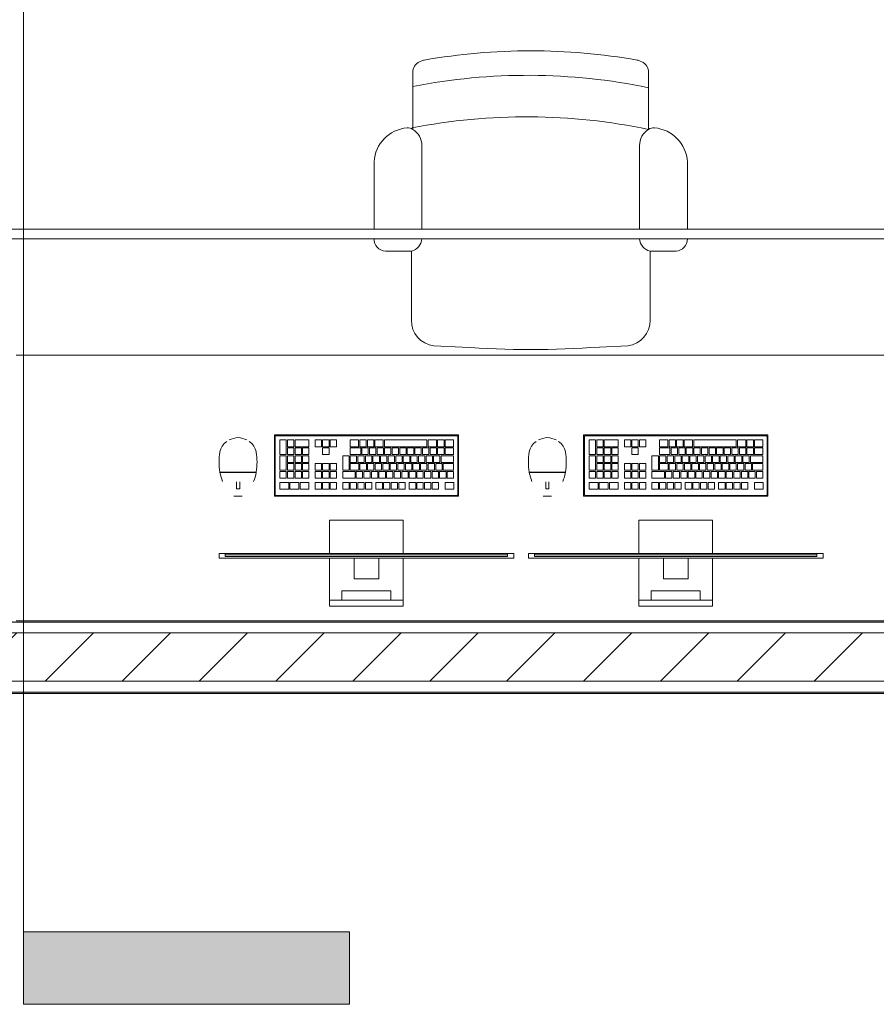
# Model space of a CAD drawing. Header units: metres. Extents: x 2.9 to 42.3, y -72.9 to -49.3.
# Tile 220 of 256: x 23 to 24.8, y -72.6 to -70.5. Entities that reach past the tile are written whole.
import ezdxf

# ---------------------------------------------------------------- set-up
doc = ezdxf.new("R2010")
doc.units = ezdxf.units.M
for name, color, linetype, lineweight in [('A-FLOR', 7, 'Continuous', 18), ('A-GENM', 7, 'Continuous', 18), ('A-WALL', 7, 'Continuous', 18), ('A-WALL-PATT', 7, 'Continuous', 18), ('G-ANNO-SYMB', 7, 'Continuous', 9), ('I-FURN', 7, 'Continuous', 18)]:
    doc.layers.add(name, color=color, linetype=linetype, lineweight=lineweight)
pattern_1 = [(49.99999999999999, (21.555, -62.92899999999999), (0.5465545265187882, -0.04781508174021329), [0.05715, -0.62865]), (355, (21.555, -62.92899999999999), (-0.1057276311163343, 0.5731658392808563), [0.04572, -0.50292]), (100.451, (21.601, -62.933), (0.440827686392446, 0.5253490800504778), [0.04857, -0.53427]), (46.184, (21.555, -62.776), (0.8132373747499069, -0.1261291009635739), [0.08573, -0.9429799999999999]), (96.636, (21.623, -62.787), (0.7122119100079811, 0.7422871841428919), [0.07286000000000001, -0.8014100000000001]), (351.184, (21.555, -62.776), (0.7122166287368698, 0.7422739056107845), [0.06858, -0.75438]), (21, (21.631, -62.81399999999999), (0.4548461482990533, -0.3067949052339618), [0.05715, -0.62865]), (326, (21.631, -62.81399999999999), (0.1854048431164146, 0.5525599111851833), [0.04572, -0.50292]), (71.45100000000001, (21.669, -62.84), (0.6402508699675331, 0.2457631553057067), [0.04857, -0.53427]), (37.50000000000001, (21.555, -62.92899999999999), (0.009260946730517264, 0.2536671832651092), [0.02515, -0.47168, 0.02515, -0.48539, -0.5048199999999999]), (37.50000000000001, (21.555, -62.92899999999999), (0.009260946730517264, 0.2536671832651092), [-1.007, 0.02515, -0.47968]), (7.499999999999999, (21.555, -62.92899999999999), (0.2004558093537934, 0.3005459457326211), [0.02515, -0.26594, 0.02515, -0.46025, -0.1924]), (7.499999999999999, (21.555, -62.92899999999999), (0.2004558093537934, 0.3005459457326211), [-0.7764800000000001, 0.02515, -0.16726]), (327.5, (21.385, -62.92899999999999), (0.4067681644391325, -0.01718819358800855), [0.02515, -0.16535, 0.02515, -0.56921, -0.78867]), (327.5, (21.385, -62.92899999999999), (0.4067681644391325, -0.01718819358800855), [-0.78486, 0.02515, -0.76352]), (317.5, (21.309, -62.92899999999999), (0.4443831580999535, 0.07627942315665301), [0.02515, -0.2225, 0.02515, -0.36957, -0.56007]), (317.5, (21.309, -62.92899999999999), (0.4443831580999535, 0.07627942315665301), [-0.64237, 0.02515, -0.53492])]

# ---------------------------------------------------------------- blocks, each defined once
blk = doc.blocks.new('CADEIRA GIRATÓRIA OPERACIONAL COM BRAÇO - High Back Fully Upholstered-V35-2PAV')
at = {"layer": 'I-FURN', "color": 253, "true_color": 0xaaaaaa}
for p, q in [((-0.1421024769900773, -0.005176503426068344), (-0.2006670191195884, -0.007847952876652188)), ((0.2006670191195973, -0.007847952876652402), (0.142102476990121, -0.005176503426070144)), ((-0.2469234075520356, -0.06119521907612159), (-0.2469234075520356, -0.203587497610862)), ((0.2469234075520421, -0.203587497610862), (0.2469234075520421, -0.06119521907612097)), ((-0.2469234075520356, -0.203587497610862), (-0.300674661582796, -0.203587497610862)), ((0.3006746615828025, -0.203587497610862), (0.2469234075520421, -0.203587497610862)), ((-0.3241520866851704, -0.2494807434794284), (-0.3241520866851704, -0.3887324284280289)), ((-0.2251750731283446, -0.2494807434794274), (-0.2251750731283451, -0.422522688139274)), ((0.2251750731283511, -0.2494807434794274), (0.2251750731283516, -0.422522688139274)), ((0.3241520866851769, -0.3887324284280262), (0.3241520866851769, -0.2494807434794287)), ((-0.2438732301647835, -0.455903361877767), (-0.2438732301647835, -0.5772263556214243)), ((0.24387323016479, -0.5772263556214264), (0.24387323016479, -0.4559033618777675))]:
    blk.add_line(p, q, dxfattribs=at)
for centre, radius, start, end in [((1.191153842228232e-14, -1.953047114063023), 1.953047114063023, 85.8275081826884, 94.17249181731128), ((-0.1949870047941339, -0.05950062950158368), 0.05196404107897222, 96.27534750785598, 181.8687932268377), ((0.1949870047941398, -0.05950062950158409), 0.05196404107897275, 358.1312067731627, 83.72465249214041), ((-0.2982972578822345, -0.2293327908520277), 0.02585482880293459, 95.275915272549, 180), ((-0.2539203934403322, -0.2314682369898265), 0.02874532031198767, 4.266818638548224, 75.9119311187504), ((0.2539203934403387, -0.2314682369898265), 0.02874532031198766, 104.0880688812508, 175.7331813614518), ((0.298297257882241, -0.2293327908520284), 0.02585482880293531, 359.9999999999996, 84.7240847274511), ((-0.2491704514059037, -0.3842998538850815), 0.07511253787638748, 183.3831296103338, 264.7806052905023), ((0.2491704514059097, -0.3842998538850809), 0.07511253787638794, 275.2193947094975, 356.616870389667), ((-0.2643203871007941, -0.4225226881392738), 0.03914531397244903, 301.4893344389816, 359.9999999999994), ((0.2643203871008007, -0.4225226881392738), 0.03914531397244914, 180.0000000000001, 238.5106655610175), ((-0.2543340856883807, -0.4408266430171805), 0.01835039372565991, 264.7806052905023, 304.7545241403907), ((0.008260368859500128, 0.7540915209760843), 1.235985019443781, 258.2293815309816, 281.0826843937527), ((0.2543340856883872, -0.4408266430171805), 0.01835039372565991, 235.2454758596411, 275.219394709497), ((0.2543340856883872, -0.4408266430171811), 0.01835039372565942, 235.2454758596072, 275.2193947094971), ((0.006285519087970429, 0.6682179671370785), 1.23598501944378, 258.3228789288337, 281.0826843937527), ((-0.2192210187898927, -0.573413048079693), 0.02494539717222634, 188.7930625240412, 252.7088959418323), ((0.2192210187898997, -0.5734130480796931), 0.02494539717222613, 287.2911040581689, 351.2069374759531), ((-0.1984988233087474, -0.525234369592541), 0.07729940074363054, 248.6542246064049, 253.5306087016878), ((4.331468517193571e-15, 0.6571883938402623), 1.275735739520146, 260.0508793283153, 279.9491206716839), ((0.1984988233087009, -0.5252343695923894), 0.07729940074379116, 286.4693912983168, 291.3457753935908)]:
    blk.add_arc(centre, radius, start, end, dxfattribs=at)
blk = doc.blocks.new('COMPUTADOR_ TECLADO_MONITOR_MOUSE - Keyboard-V10-2PAV')
at = {"layer": 'A-GENM', "color": 253, "true_color": 0xaaaaaa}
for p, q in [((0.07620000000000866, 0.2274093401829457), (-0.07619999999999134, 0.2274093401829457)), ((-0.07619999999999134, 0.2274093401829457), (-0.07619999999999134, 0.2147093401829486)), ((0.07620000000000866, 0.2147093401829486), (0.07620000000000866, 0.2274093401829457)), ((-0.07619999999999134, 0.2147093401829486), (0.07620000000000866, 0.2147093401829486)), ((-0.07619999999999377, 0.2083593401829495), (-0.07619999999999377, 0.2147093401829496)), ((-0.07619999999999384, 0.1277936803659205), (-0.07619999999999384, 0.2083593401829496)), ((0.05080000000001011, 0.2147093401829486), (-0.05079999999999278, 0.2147093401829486)), ((-0.05079999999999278, 0.2147093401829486), (-0.05079999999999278, 0.1956593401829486)), ((0.05080000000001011, 0.1956593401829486), (0.05080000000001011, 0.2147093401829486)), ((0.07620000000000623, 0.2147093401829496), (0.07620000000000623, 0.2083593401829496)), ((0.07620000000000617, 0.2083593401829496), (0.07620000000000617, 0.1277936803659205)), ((-0.05079999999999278, 0.1956593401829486), (0.05080000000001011, 0.1956593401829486)), ((0.02540000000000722, 0.1710955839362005), (-0.0253999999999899, 0.1710955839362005)), ((-0.0253999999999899, 0.1710955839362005), (-0.0253999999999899, 0.1277936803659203)), ((0.02540000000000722, 0.1277936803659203), (0.02540000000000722, 0.1710955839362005)), ((0.3048000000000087, 0.1277936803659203), (-0.304799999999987, 0.1277936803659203)), ((-0.304799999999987, 0.1277936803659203), (-0.304799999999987, 0.1182686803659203)), ((-0.2920999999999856, 0.1182686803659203), (-0.2920999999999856, 0.1246186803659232)), ((-0.2920999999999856, 0.1246186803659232), (0.2921000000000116, 0.1246186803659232)), ((0.2921000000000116, 0.1246186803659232), (-0.2920999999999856, 0.1246186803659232)), ((-0.2920999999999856, 0.1246186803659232), (-0.2920999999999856, 0.1214436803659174)), ((-0.0253999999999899, 0.1277936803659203), (0.02540000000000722, 0.1277936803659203)), ((0.2921000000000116, 0.1246186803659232), (0.2921000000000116, 0.1182686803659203)), ((0.2921000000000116, 0.1214436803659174), (0.2921000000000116, 0.1246186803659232)), ((0.3048000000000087, 0.1182686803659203), (0.3048000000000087, 0.1277936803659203)), ((-0.304799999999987, 0.1182686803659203), (-0.2920999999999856, 0.1182686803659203)), ((-0.2920999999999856, 0.1214436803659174), (0.2921000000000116, 0.1214436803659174)), ((0.2921000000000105, 0.1182686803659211), (-0.2920999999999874, 0.1182686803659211)), ((-0.07619999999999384, 0.04960934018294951), (-0.07619999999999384, 0.1182686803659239)), ((0.07620000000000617, 0.1182686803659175), (0.07620000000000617, 0.04960934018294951)), ((0.2921000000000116, 0.1182686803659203), (0.3048000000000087, 0.1182686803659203)), ((-0.07619999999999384, 0.0496093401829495), (0.07620000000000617, 0.0496093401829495)), ((-0.1904999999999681, -2.416993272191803e-14), (0.190500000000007, -2.416993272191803e-14)), ((-0.1904999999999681, -0.1269999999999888), (-0.1904999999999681, -2.416147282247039e-14)), ((-0.1889124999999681, -0.003175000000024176), (-0.1889124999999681, -0.1238249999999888)), ((0.187325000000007, -0.001587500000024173), (-0.1873249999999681, -0.001587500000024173)), ((-0.1631859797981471, -0.01464231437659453), (-0.1808453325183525, -0.01464231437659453)), ((-0.1808453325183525, -0.01464231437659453), (-0.1808453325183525, -0.02851752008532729)), ((-0.1631859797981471, -0.02851752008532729), (-0.1631859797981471, -0.01464231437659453)), ((-0.1357599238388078, -0.01464231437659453), (-0.1490224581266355, -0.01464231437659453)), ((-0.1490224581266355, -0.01464231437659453), (-0.1490224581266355, -0.02851752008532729)), ((-0.1357599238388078, -0.02851752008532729), (-0.1357599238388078, -0.01464231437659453)), ((-0.1200827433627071, -0.01464231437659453), (-0.1333452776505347, -0.01464231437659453)), ((-0.1333452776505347, -0.01464231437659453), (-0.1333452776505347, -0.02851752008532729)), ((-0.1200827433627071, -0.02851752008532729), (-0.1200827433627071, -0.01464231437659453)), ((-0.1044055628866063, -0.01464231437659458), (-0.117668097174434, -0.01464231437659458)), ((-0.117668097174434, -0.01464231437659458), (-0.117668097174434, -0.02851752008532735)), ((-0.1044055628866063, -0.02851752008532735), (-0.1044055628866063, -0.01464231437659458)), ((-0.08872838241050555, -0.01464231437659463), (-0.1019909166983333, -0.01464231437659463)), ((-0.1019909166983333, -0.01464231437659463), (-0.1019909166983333, -0.0285175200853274)), ((-0.08872838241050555, -0.0285175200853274), (-0.08872838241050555, -0.01464231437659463)), ((-0.0668457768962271, -0.01464231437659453), (-0.08010831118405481, -0.01464231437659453)), ((-0.08010831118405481, -0.01464231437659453), (-0.08010831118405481, -0.02851752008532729)), ((-0.0668457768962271, -0.02851752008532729), (-0.0668457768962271, -0.01464231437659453)), ((-0.05116859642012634, -0.01464231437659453), (-0.06443113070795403, -0.01464231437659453)), ((-0.06443113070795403, -0.01464231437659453), (-0.06443113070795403, -0.02851752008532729)), ((-0.05116859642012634, -0.02851752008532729), (-0.05116859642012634, -0.01464231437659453)), ((-0.03549141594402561, -0.01464231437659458), (-0.0487539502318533, -0.01464231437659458)), ((-0.0487539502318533, -0.01464231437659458), (-0.0487539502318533, -0.02851752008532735)), ((-0.03549141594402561, -0.02851752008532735), (-0.03549141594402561, -0.01464231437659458)), ((-0.01981423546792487, -0.01464231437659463), (-0.03307676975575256, -0.01464231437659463)), ((-0.03307676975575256, -0.01464231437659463), (-0.03307676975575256, -0.0285175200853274)), ((-0.01981423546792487, -0.0285175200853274), (-0.01981423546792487, -0.01464231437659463)), ((0.002068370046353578, -0.01464231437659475), (-0.01119416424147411, -0.01464231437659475)), ((-0.01119416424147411, -0.01464231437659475), (-0.01119416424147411, -0.02851752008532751)), ((0.002068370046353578, -0.02851752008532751), (0.002068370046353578, -0.01464231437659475)), ((0.01774555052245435, -0.01464231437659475), (0.004483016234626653, -0.01464231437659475)), ((0.004483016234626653, -0.01464231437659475), (0.004483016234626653, -0.02851752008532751)), ((0.01774555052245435, -0.02851752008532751), (0.01774555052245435, -0.01464231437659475)), ((0.03342273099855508, -0.0146423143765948), (0.02016019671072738, -0.0146423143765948)), ((0.02016019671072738, -0.0146423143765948), (0.02016019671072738, -0.02851752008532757)), ((0.03342273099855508, -0.02851752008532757), (0.03342273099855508, -0.0146423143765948)), ((0.04909991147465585, -0.01464231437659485), (0.03583737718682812, -0.01464231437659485)), ((0.03583737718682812, -0.01464231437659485), (0.03583737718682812, -0.02851752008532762)), ((0.04909991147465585, -0.02851752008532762), (0.04909991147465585, -0.01464231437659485)), ((0.07495126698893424, -0.01464231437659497), (0.06168873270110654, -0.01464231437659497)), ((0.06168873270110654, -0.01464231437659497), (0.06168873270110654, -0.02851752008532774)), ((0.07495126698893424, -0.02851752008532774), (0.07495126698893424, -0.01464231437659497)), ((0.09062844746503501, -0.01464231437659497), (0.07736591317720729, -0.01464231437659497)), ((0.07736591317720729, -0.01464231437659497), (0.07736591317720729, -0.02851752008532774)), ((0.09062844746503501, -0.02851752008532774), (0.09062844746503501, -0.01464231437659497)), ((0.1063056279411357, -0.01464231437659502), (0.09304309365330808, -0.01464231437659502)), ((0.09304309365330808, -0.01464231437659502), (0.09304309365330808, -0.02851752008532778)), ((0.1063056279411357, -0.02851752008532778), (0.1063056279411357, -0.01464231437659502)), ((0.1371667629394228, -0.01464231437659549), (0.1187952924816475, -0.01464231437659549)), ((0.1187952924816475, -0.01464231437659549), (0.1187952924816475, -0.02851752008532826)), ((0.1371667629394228, -0.02851752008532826), (0.1371667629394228, -0.01464231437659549)), ((0.1581280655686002, -0.01464231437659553), (0.1397565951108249, -0.01464231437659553)), ((0.1397565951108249, -0.01464231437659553), (0.1397565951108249, -0.02851752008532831)), ((0.1581280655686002, -0.02851752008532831), (0.1581280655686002, -0.01464231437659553)), ((0.1790893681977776, -0.01464231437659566), (0.1607178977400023, -0.01464231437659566)), ((0.1607178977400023, -0.01464231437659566), (0.1607178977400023, -0.02851752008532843)), ((0.1790893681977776, -0.02851752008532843), (0.1790893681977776, -0.01464231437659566)), ((0.188912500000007, -0.1238249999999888), (0.188912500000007, -0.00317500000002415)), ((0.190500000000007, -2.416993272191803e-14), (0.190500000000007, -0.1269999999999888)), ((0.2742410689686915, -5.891336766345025e-14), (0.2569116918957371, -5.880348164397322e-14)), ((0.2685849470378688, -0.01555377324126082), (0.2622349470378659, -0.01555377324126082)), ((0.2622349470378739, -0.0155537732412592), (0.2622349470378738, -0.03028144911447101)), ((0.2685849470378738, -0.030281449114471), (0.2685849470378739, -0.01555377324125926)), ((-0.1808453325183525, -0.02851752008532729), (-0.1631859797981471, -0.02851752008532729)), ((-0.1671142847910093, -0.03762741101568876), (-0.180376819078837, -0.03762741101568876)), ((-0.180376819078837, -0.03762741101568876), (-0.180376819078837, -0.05150261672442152)), ((-0.1671142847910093, -0.05150261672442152), (-0.1671142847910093, -0.03762741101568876)), ((-0.1514371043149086, -0.03762741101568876), (-0.1646996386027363, -0.03762741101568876)), ((-0.1646996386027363, -0.03762741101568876), (-0.1646996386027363, -0.05150261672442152)), ((-0.1514371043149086, -0.05150261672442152), (-0.1514371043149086, -0.03762741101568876)), ((-0.1490224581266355, -0.02851752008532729), (-0.1357599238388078, -0.02851752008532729)), ((-0.1357599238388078, -0.03762741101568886), (-0.1490224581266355, -0.03762741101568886)), ((-0.1490224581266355, -0.03762741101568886), (-0.1490224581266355, -0.05150261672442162)), ((-0.1357599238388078, -0.05150261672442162), (-0.1357599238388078, -0.03762741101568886)), ((-0.1333452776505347, -0.02851752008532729), (-0.1200827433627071, -0.02851752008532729)), ((-0.1200827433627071, -0.03762741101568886), (-0.1333452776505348, -0.03762741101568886)), ((-0.1333452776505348, -0.03762741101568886), (-0.1333452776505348, -0.05150261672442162)), ((-0.1200827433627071, -0.05150261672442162), (-0.1200827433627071, -0.03762741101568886)), ((-0.117668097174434, -0.02851752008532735), (-0.1044055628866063, -0.02851752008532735)), ((-0.1044055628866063, -0.03762741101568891), (-0.117668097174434, -0.03762741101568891)), ((-0.117668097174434, -0.03762741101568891), (-0.117668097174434, -0.05150261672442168)), ((-0.1044055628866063, -0.05150261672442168), (-0.1044055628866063, -0.03762741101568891)), ((-0.1019909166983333, -0.0285175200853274), (-0.08872838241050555, -0.0285175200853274)), ((-0.0887283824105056, -0.03762741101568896), (-0.1019909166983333, -0.03762741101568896)), ((-0.1019909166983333, -0.03762741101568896), (-0.1019909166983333, -0.05150261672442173)), ((-0.0887283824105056, -0.05150261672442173), (-0.0887283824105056, -0.03762741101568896)), ((-0.07305120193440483, -0.03762741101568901), (-0.08631373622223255, -0.03762741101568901)), ((-0.08631373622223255, -0.03762741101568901), (-0.08631373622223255, -0.05150261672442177)), ((-0.08010831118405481, -0.02851752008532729), (-0.0668457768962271, -0.02851752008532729)), ((-0.07305120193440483, -0.05150261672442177), (-0.07305120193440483, -0.03762741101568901)), ((-0.05737402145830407, -0.03762741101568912), (-0.07063655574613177, -0.03762741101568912)), ((-0.07063655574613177, -0.03762741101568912), (-0.07063655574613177, -0.05150261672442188)), ((-0.06443113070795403, -0.02851752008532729), (-0.05116859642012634, -0.02851752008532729)), ((-0.05737402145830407, -0.05150261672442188), (-0.05737402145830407, -0.03762741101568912)), ((-0.04169684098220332, -0.03762741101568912), (-0.05495937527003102, -0.03762741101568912)), ((-0.05495937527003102, -0.03762741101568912), (-0.05495937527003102, -0.05150261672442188)), ((-0.0487539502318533, -0.02851752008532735), (-0.03549141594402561, -0.02851752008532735)), ((-0.04169684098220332, -0.05150261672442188), (-0.04169684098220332, -0.03762741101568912)), ((-0.02601966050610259, -0.03762741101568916), (-0.03928219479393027, -0.03762741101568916)), ((-0.03928219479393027, -0.03762741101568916), (-0.03928219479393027, -0.05150261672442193)), ((-0.03307676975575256, -0.0285175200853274), (-0.01981423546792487, -0.0285175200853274)), ((-0.02601966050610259, -0.05150261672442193), (-0.02601966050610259, -0.03762741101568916)), ((-0.01034248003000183, -0.03762741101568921), (-0.02360501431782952, -0.03762741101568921)), ((-0.02360501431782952, -0.03762741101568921), (-0.02360501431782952, -0.05150261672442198)), ((-0.01119416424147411, -0.02851752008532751), (0.002068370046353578, -0.02851752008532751)), ((-0.01034248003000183, -0.05150261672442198), (-0.01034248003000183, -0.03762741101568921)), ((0.005334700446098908, -0.03762741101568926), (-0.007927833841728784, -0.03762741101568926)), ((-0.007927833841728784, -0.03762741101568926), (-0.007927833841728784, -0.05150261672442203)), ((0.004483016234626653, -0.02851752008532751), (0.01774555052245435, -0.02851752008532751)), ((0.005334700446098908, -0.05150261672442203), (0.005334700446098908, -0.03762741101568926)), ((0.02101188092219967, -0.03762741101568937), (0.007749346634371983, -0.03762741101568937)), ((0.007749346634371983, -0.03762741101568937), (0.007749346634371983, -0.05150261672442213)), ((0.02016019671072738, -0.02851752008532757), (0.03342273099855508, -0.02851752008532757)), ((0.02101188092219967, -0.05150261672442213), (0.02101188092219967, -0.03762741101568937)), ((0.04909991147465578, -0.03762741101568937), (0.02342652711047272, -0.03762741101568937)), ((0.02342652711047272, -0.03762741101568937), (0.02342652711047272, -0.05150261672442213)), ((0.03583737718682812, -0.02851752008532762), (0.04909991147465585, -0.02851752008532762)), ((0.04909991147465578, -0.05150261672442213), (0.04909991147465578, -0.03762741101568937)), ((0.06168873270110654, -0.02851752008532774), (0.07495126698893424, -0.02851752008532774)), ((0.07495126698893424, -0.03762741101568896), (0.06168873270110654, -0.03762741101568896)), ((0.06168873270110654, -0.03762741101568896), (0.06168873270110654, -0.05150261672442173)), ((0.07495126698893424, -0.05150261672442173), (0.07495126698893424, -0.03762741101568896)), ((0.07736591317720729, -0.02851752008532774), (0.09062844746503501, -0.02851752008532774)), ((0.09062844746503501, -0.03762741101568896), (0.07736591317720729, -0.03762741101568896)), ((0.07736591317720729, -0.03762741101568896), (0.07736591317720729, -0.05150261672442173)), ((0.09062844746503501, -0.05150261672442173), (0.09062844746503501, -0.03762741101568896)), ((0.09304309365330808, -0.02851752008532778), (0.1063056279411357, -0.02851752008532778)), ((0.1063056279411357, -0.03762741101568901), (0.09304309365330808, -0.03762741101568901)), ((0.09304309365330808, -0.03762741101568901), (0.09304309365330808, -0.05150261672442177)), ((0.1063056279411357, -0.05150261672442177), (0.1063056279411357, -0.03762741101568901)), ((0.1187952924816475, -0.02851752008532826), (0.1371667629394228, -0.02851752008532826)), ((0.1320578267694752, -0.03762741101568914), (0.1187952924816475, -0.03762741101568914)), ((0.1187952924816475, -0.03762741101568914), (0.1187952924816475, -0.05150261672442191)), ((0.1320578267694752, -0.05150261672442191), (0.1320578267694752, -0.03762741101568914)), ((0.147735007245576, -0.03762741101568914), (0.1344724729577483, -0.03762741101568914)), ((0.1344724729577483, -0.03762741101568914), (0.1344724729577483, -0.05150261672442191)), ((0.1397565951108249, -0.02851752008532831), (0.1581280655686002, -0.02851752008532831)), ((0.147735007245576, -0.05150261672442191), (0.147735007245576, -0.03762741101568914)), ((0.1634121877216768, -0.0376274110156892), (0.150149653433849, -0.0376274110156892)), ((0.150149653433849, -0.0376274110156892), (0.150149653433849, -0.05150261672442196)), ((0.1607178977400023, -0.02851752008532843), (0.1790893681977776, -0.02851752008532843)), ((0.1634121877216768, -0.05150261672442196), (0.1634121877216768, -0.0376274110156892)), ((0.1790893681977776, -0.03762741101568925), (0.1658268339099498, -0.03762741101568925)), ((0.1658268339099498, -0.03762741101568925), (0.1658268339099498, -0.05150261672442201)), ((0.1790893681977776, -0.05150261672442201), (0.1790893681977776, -0.03762741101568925)), ((-0.180376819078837, -0.05150261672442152), (-0.1671142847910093, -0.05150261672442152)), ((-0.1590605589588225, -0.05391726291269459), (-0.180376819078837, -0.05391726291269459)), ((-0.180376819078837, -0.05391726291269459), (-0.180376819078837, -0.06779246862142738)), ((-0.1646996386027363, -0.05150261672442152), (-0.1514371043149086, -0.05150261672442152)), ((-0.1590605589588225, -0.06779246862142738), (-0.1590605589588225, -0.05391726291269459)), ((-0.1433833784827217, -0.05391726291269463), (-0.1566459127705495, -0.05391726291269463)), ((-0.1566459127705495, -0.05391726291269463), (-0.1566459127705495, -0.0677924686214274)), ((-0.1490224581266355, -0.05150261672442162), (-0.1357599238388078, -0.05150261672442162)), ((-0.1433833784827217, -0.0677924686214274), (-0.1433833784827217, -0.05391726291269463)), ((-0.127706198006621, -0.05391726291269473), (-0.1409687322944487, -0.05391726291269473)), ((-0.1409687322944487, -0.05391726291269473), (-0.1409687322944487, -0.0677924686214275)), ((-0.1333452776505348, -0.05150261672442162), (-0.1200827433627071, -0.05150261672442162)), ((-0.127706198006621, -0.0677924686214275), (-0.127706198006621, -0.05391726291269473)), ((-0.1120290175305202, -0.05391726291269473), (-0.1252915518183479, -0.05391726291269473)), ((-0.1252915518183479, -0.05391726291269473), (-0.1252915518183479, -0.0677924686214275)), ((-0.117668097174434, -0.05150261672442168), (-0.1044055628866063, -0.05150261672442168)), ((-0.1120290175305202, -0.0677924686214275), (-0.1120290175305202, -0.05391726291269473)), ((-0.09635183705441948, -0.05391726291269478), (-0.1096143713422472, -0.05391726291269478)), ((-0.1096143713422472, -0.05391726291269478), (-0.1096143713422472, -0.06779246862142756)), ((-0.1019909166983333, -0.05150261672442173), (-0.0887283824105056, -0.05150261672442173)), ((-0.09635183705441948, -0.06779246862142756), (-0.09635183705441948, -0.05391726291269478)), ((-0.08067465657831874, -0.05391726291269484), (-0.09393719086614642, -0.05391726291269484)), ((-0.09393719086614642, -0.05391726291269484), (-0.09393719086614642, -0.06779246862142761)), ((-0.08631373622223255, -0.05150261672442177), (-0.07305120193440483, -0.05150261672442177)), ((-0.08067465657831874, -0.06779246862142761), (-0.08067465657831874, -0.05391726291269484)), ((-0.064997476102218, -0.05391726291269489), (-0.0782600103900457, -0.05391726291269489)), ((-0.0782600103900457, -0.05391726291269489), (-0.0782600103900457, -0.06779246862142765)), ((-0.07063655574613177, -0.05150261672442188), (-0.05737402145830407, -0.05150261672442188)), ((-0.064997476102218, -0.06779246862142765), (-0.064997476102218, -0.05391726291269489)), ((-0.04932029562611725, -0.05391726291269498), (-0.06258282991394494, -0.05391726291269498)), ((-0.06258282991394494, -0.05391726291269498), (-0.06258282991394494, -0.06779246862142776)), ((-0.05495937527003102, -0.05150261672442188), (-0.04169684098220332, -0.05150261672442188)), ((-0.04932029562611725, -0.06779246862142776), (-0.04932029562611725, -0.05391726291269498)), ((-0.0336431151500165, -0.05391726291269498), (-0.04690564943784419, -0.05391726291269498)), ((-0.04690564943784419, -0.05391726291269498), (-0.04690564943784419, -0.06779246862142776)), ((-0.03928219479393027, -0.05150261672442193), (-0.02601966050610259, -0.05150261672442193)), ((-0.0336431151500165, -0.06779246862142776), (-0.0336431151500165, -0.05391726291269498)), ((-0.01796593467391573, -0.05391726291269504), (-0.03122846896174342, -0.05391726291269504)), ((-0.03122846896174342, -0.05391726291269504), (-0.03122846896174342, -0.0677924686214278)), ((-0.02360501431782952, -0.05150261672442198), (-0.01034248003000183, -0.05150261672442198)), ((-0.01796593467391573, -0.0677924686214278), (-0.01796593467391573, -0.05391726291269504)), ((-0.002288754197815, -0.05391726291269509), (-0.01555128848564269, -0.05391726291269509)), ((-0.01555128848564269, -0.05391726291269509), (-0.01555128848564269, -0.06779246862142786)), ((-0.007927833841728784, -0.05150261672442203), (0.005334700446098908, -0.05150261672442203)), ((-0.002288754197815, -0.06779246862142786), (-0.002288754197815, -0.05391726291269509)), ((0.01338842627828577, -0.05391726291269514), (0.0001258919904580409, -0.05391726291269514)), ((0.0001258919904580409, -0.05391726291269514), (0.0001258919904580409, -0.06779246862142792)), ((0.007749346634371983, -0.05150261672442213), (0.02101188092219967, -0.05150261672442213)), ((0.01338842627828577, -0.06779246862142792), (0.01338842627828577, -0.05391726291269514)), ((0.03344946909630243, -0.05391726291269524), (0.01580307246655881, -0.05391726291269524)), ((0.01580307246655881, -0.05391726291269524), (0.01580307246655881, -0.06779246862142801)), ((0.02342652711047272, -0.05150261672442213), (0.04909991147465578, -0.05150261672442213)), ((0.03344946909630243, -0.06779246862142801), (0.03344946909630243, -0.05391726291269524)), ((0.04909991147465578, -0.05391726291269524), (0.03586411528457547, -0.05391726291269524)), ((0.03586411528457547, -0.05391726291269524), (0.03586411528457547, -0.08408232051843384)), ((0.04909991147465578, -0.08408232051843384), (0.04909991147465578, -0.05391726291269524)), ((0.06168873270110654, -0.05150261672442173), (0.07495126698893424, -0.05150261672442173)), ((0.06168873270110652, -0.0539172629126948), (0.06168873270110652, -0.06779246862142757)), ((0.07495126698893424, -0.0539172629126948), (0.06168873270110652, -0.0539172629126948)), ((0.07495126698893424, -0.06779246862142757), (0.07495126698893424, -0.0539172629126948)), ((0.07736591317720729, -0.05150261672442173), (0.09062844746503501, -0.05150261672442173)), ((0.07736591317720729, -0.0539172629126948), (0.07736591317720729, -0.06779246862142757)), ((0.09062844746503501, -0.0539172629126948), (0.07736591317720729, -0.0539172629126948)), ((0.09062844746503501, -0.06779246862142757), (0.09062844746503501, -0.0539172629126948)), ((0.09304309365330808, -0.05150261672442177), (0.1063056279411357, -0.05150261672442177)), ((0.09304309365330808, -0.05391726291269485), (0.09304309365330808, -0.06779246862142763)), ((0.1063056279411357, -0.05391726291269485), (0.09304309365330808, -0.05391726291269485)), ((0.1063056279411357, -0.06779246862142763), (0.1063056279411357, -0.05391726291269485)), ((0.1187952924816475, -0.05150261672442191), (0.1320578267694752, -0.05150261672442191)), ((0.1320578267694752, -0.05391726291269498), (0.1187952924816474, -0.05391726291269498)), ((0.1187952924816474, -0.05391726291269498), (0.1187952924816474, -0.06779246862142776)), ((0.1320578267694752, -0.06779246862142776), (0.1320578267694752, -0.05391726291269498)), ((0.1344724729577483, -0.05150261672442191), (0.147735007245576, -0.05150261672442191)), ((0.1477350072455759, -0.05391726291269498), (0.1344724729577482, -0.05391726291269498)), ((0.1344724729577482, -0.05391726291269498), (0.1344724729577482, -0.06779246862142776)), ((0.1477350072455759, -0.06779246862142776), (0.1477350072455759, -0.05391726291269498)), ((0.150149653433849, -0.05150261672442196), (0.1634121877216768, -0.05150261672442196)), ((0.1634121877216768, -0.05391726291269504), (0.150149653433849, -0.05391726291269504)), ((0.150149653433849, -0.05391726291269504), (0.150149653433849, -0.0677924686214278)), ((0.1634121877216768, -0.0677924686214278), (0.1634121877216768, -0.05391726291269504)), ((0.1658268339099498, -0.05150261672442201), (0.1790893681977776, -0.05150261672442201)), ((0.1790893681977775, -0.05391726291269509), (0.1658268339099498, -0.05391726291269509)), ((0.1658268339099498, -0.05391726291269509), (0.1658268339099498, -0.0840823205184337)), ((0.1790893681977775, -0.0840823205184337), (0.1790893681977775, -0.05391726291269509)), ((0.3031434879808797, -0.0501541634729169), (0.2280092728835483, -0.05015416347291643)), ((0.3030072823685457, -0.04934417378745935), (0.2281454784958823, -0.04934417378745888)), ((0.2289604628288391, -0.04934417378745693), (0.2289604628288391, -0.05015416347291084)), ((0.2289604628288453, -0.05015416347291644), (0.2289604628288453, -0.04934417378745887)), ((0.3021922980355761, -0.05015416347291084), (0.3021922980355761, -0.04934417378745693)), ((0.3021922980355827, -0.04934417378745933), (0.3021922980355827, -0.0501541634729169)), ((-0.180376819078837, -0.06779246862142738), (-0.1590605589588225, -0.06779246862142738)), ((-0.1546766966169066, -0.07020711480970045), (-0.180376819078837, -0.07020711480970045)), ((-0.180376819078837, -0.07020711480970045), (-0.180376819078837, -0.08408232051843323)), ((-0.1566459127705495, -0.0677924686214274), (-0.1433833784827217, -0.0677924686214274)), ((-0.1546766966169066, -0.08408232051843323), (-0.1546766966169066, -0.07020711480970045)), ((-0.1389995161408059, -0.07020711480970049), (-0.1522620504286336, -0.07020711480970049)), ((-0.1522620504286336, -0.07020711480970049), (-0.1522620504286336, -0.08408232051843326)), ((-0.1409687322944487, -0.0677924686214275), (-0.127706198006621, -0.0677924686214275)), ((-0.1389995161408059, -0.08408232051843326), (-0.1389995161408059, -0.07020711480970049)), ((-0.1233223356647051, -0.07020711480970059), (-0.1365848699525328, -0.07020711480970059)), ((-0.1365848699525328, -0.07020711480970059), (-0.1365848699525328, -0.08408232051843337)), ((-0.1252915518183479, -0.0677924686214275), (-0.1120290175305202, -0.0677924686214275)), ((-0.1233223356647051, -0.08408232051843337), (-0.1233223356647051, -0.07020711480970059)), ((-0.1076451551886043, -0.07020711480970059), (-0.120907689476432, -0.07020711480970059)), ((-0.120907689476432, -0.07020711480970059), (-0.120907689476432, -0.08408232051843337)), ((-0.1096143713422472, -0.06779246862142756), (-0.09635183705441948, -0.06779246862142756)), ((-0.1076451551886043, -0.08408232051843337), (-0.1076451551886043, -0.07020711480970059)), ((-0.0919679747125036, -0.07020711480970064), (-0.1052305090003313, -0.07020711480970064)), ((-0.1052305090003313, -0.07020711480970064), (-0.1052305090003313, -0.08408232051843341)), ((-0.09393719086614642, -0.06779246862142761), (-0.08067465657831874, -0.06779246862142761)), ((-0.0919679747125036, -0.08408232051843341), (-0.0919679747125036, -0.07020711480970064)), ((-0.07629079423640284, -0.07020711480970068), (-0.08955332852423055, -0.07020711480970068)), ((-0.08955332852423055, -0.07020711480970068), (-0.08955332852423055, -0.08408232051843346)), ((-0.0782600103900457, -0.06779246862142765), (-0.064997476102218, -0.06779246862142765)), ((-0.07629079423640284, -0.08408232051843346), (-0.07629079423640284, -0.07020711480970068)), ((-0.06061361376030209, -0.07020711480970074), (-0.0738761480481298, -0.07020711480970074)), ((-0.0738761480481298, -0.07020711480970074), (-0.0738761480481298, -0.0840823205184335)), ((-0.06258282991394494, -0.06779246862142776), (-0.04932029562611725, -0.06779246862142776)), ((-0.06061361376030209, -0.0840823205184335), (-0.06061361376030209, -0.07020711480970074)), ((-0.04493643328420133, -0.07020711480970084), (-0.05819896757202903, -0.07020711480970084)), ((-0.05819896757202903, -0.07020711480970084), (-0.05819896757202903, -0.08408232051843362)), ((-0.04690564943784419, -0.06779246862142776), (-0.0336431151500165, -0.06779246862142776)), ((-0.04493643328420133, -0.08408232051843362), (-0.04493643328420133, -0.07020711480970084)), ((-0.0292592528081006, -0.07020711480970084), (-0.04252178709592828, -0.07020711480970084)), ((-0.04252178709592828, -0.07020711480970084), (-0.04252178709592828, -0.08408232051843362)), ((-0.03122846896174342, -0.0677924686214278), (-0.01796593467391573, -0.0677924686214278)), ((-0.0292592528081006, -0.08408232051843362), (-0.0292592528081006, -0.07020711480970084)), ((-0.01358207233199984, -0.07020711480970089), (-0.02684460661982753, -0.07020711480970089)), ((-0.02684460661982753, -0.07020711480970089), (-0.02684460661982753, -0.08408232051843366)), ((-0.01555128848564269, -0.06779246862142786), (-0.002288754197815, -0.06779246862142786)), ((-0.01358207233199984, -0.08408232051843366), (-0.01358207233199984, -0.07020711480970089)), ((0.002095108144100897, -0.07020711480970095), (-0.0111674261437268, -0.07020711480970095)), ((-0.0111674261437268, -0.07020711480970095), (-0.0111674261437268, -0.08408232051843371)), ((0.0001258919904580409, -0.06779246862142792), (0.01338842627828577, -0.06779246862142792)), ((0.002095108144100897, -0.08408232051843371), (0.002095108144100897, -0.07020711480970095)), ((0.01777228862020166, -0.07020711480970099), (0.004509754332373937, -0.07020711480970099)), ((0.004509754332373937, -0.07020711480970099), (0.004509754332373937, -0.08408232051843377)), ((0.01580307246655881, -0.06779246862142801), (0.03344946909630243, -0.06779246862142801)), ((0.01777228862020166, -0.08408232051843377), (0.01777228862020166, -0.07020711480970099)), ((0.0334494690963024, -0.0702071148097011), (0.0201869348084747, -0.0702071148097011)), ((0.0201869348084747, -0.0702071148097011), (0.0201869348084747, -0.08408232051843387)), ((0.0334494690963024, -0.08408232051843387), (0.0334494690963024, -0.0702071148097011)), ((0.06168873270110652, -0.06779246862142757), (0.07495126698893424, -0.06779246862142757)), ((0.07736591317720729, -0.06779246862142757), (0.09062844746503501, -0.06779246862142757)), ((0.09304309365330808, -0.06779246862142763), (0.1063056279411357, -0.06779246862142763)), ((0.1187952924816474, -0.06779246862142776), (0.1320578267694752, -0.06779246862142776)), ((0.1320578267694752, -0.07020711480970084), (0.1187952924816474, -0.07020711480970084)), ((0.1187952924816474, -0.07020711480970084), (0.1187952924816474, -0.0840823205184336)), ((0.1320578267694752, -0.0840823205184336), (0.1320578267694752, -0.07020711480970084)), ((0.1344724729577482, -0.06779246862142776), (0.1477350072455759, -0.06779246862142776)), ((0.1477350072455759, -0.07020711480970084), (0.1344724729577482, -0.07020711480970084)), ((0.1344724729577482, -0.07020711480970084), (0.1344724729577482, -0.0840823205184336)), ((0.1477350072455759, -0.0840823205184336), (0.1477350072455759, -0.07020711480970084)), ((0.150149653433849, -0.0677924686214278), (0.1634121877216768, -0.0677924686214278)), ((0.1634121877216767, -0.07020711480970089), (0.150149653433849, -0.07020711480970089)), ((0.150149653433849, -0.07020711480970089), (0.150149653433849, -0.08408232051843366)), ((0.1634121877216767, -0.08408232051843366), (0.1634121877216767, -0.07020711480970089)), ((-0.180376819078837, -0.08408232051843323), (-0.1546766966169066, -0.08408232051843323)), ((-0.1630137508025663, -0.0864969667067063), (-0.1803768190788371, -0.0864969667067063)), ((-0.1803768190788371, -0.0864969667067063), (-0.1803768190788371, -0.1003721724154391)), ((-0.1803768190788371, -0.1003721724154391), (-0.1630137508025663, -0.1003721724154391)), ((-0.1630137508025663, -0.1003721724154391), (-0.1630137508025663, -0.0864969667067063)), ((-0.1473365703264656, -0.0864969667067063), (-0.1605991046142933, -0.0864969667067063)), ((-0.1605991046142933, -0.0864969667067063), (-0.1605991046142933, -0.1003721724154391)), ((-0.1605991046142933, -0.1003721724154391), (-0.1473365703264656, -0.1003721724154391)), ((-0.1522620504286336, -0.08408232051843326), (-0.1389995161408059, -0.08408232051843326)), ((-0.1473365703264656, -0.1003721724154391), (-0.1473365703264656, -0.0864969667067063)), ((-0.1316593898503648, -0.0864969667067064), (-0.1449219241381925, -0.0864969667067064)), ((-0.1449219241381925, -0.0864969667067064), (-0.1449219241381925, -0.1003721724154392)), ((-0.1449219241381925, -0.1003721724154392), (-0.1316593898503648, -0.1003721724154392)), ((-0.1365848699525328, -0.08408232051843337), (-0.1233223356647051, -0.08408232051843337)), ((-0.1316593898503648, -0.1003721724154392), (-0.1316593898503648, -0.0864969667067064)), ((-0.1159822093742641, -0.0864969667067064), (-0.1292447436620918, -0.0864969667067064)), ((-0.1292447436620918, -0.0864969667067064), (-0.1292447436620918, -0.1003721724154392)), ((-0.1292447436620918, -0.1003721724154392), (-0.1159822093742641, -0.1003721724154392)), ((-0.120907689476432, -0.08408232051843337), (-0.1076451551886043, -0.08408232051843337)), ((-0.1159822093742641, -0.1003721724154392), (-0.1159822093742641, -0.0864969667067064)), ((-0.1003050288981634, -0.08649696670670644), (-0.1135675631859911, -0.08649696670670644)), ((-0.1135675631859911, -0.08649696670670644), (-0.1135675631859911, -0.1003721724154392)), ((-0.1135675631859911, -0.1003721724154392), (-0.1003050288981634, -0.1003721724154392)), ((-0.1052305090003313, -0.08408232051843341), (-0.0919679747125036, -0.08408232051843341)), ((-0.1003050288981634, -0.1003721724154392), (-0.1003050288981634, -0.08649696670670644)), ((-0.08462784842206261, -0.08649696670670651), (-0.0978903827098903, -0.08649696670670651)), ((-0.0978903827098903, -0.08649696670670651), (-0.0978903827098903, -0.1003721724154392)), ((-0.0978903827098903, -0.1003721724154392), (-0.08462784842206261, -0.1003721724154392)), ((-0.08955332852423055, -0.08408232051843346), (-0.07629079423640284, -0.08408232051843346)), ((-0.08462784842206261, -0.1003721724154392), (-0.08462784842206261, -0.08649696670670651)), ((-0.06895066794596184, -0.08649696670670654), (-0.08221320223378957, -0.08649696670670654)), ((-0.08221320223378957, -0.08649696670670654), (-0.08221320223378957, -0.1003721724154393)), ((-0.08221320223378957, -0.1003721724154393), (-0.06895066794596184, -0.1003721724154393)), ((-0.0738761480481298, -0.0840823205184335), (-0.06061361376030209, -0.0840823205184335)), ((-0.06895066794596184, -0.1003721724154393), (-0.06895066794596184, -0.08649696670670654)), ((-0.0532734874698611, -0.08649696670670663), (-0.06653602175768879, -0.08649696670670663)), ((-0.06653602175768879, -0.08649696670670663), (-0.06653602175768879, -0.1003721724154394)), ((-0.06653602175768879, -0.1003721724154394), (-0.0532734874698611, -0.1003721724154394)), ((-0.05819896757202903, -0.08408232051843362), (-0.04493643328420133, -0.08408232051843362)), ((-0.0532734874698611, -0.1003721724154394), (-0.0532734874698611, -0.08649696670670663)), ((-0.03759630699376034, -0.08649696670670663), (-0.05085884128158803, -0.08649696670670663)), ((-0.05085884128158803, -0.08649696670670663), (-0.05085884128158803, -0.1003721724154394)), ((-0.05085884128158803, -0.1003721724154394), (-0.03759630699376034, -0.1003721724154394)), ((-0.04252178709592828, -0.08408232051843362), (-0.0292592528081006, -0.08408232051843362)), ((-0.03759630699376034, -0.1003721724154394), (-0.03759630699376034, -0.08649696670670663)), ((-0.02191912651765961, -0.0864969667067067), (-0.03518166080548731, -0.0864969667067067)), ((-0.03518166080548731, -0.0864969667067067), (-0.03518166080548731, -0.1003721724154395)), ((-0.03518166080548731, -0.1003721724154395), (-0.02191912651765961, -0.1003721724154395)), ((-0.02684460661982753, -0.08408232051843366), (-0.01358207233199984, -0.08408232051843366)), ((-0.02191912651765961, -0.1003721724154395), (-0.02191912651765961, -0.0864969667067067)), ((-0.006241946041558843, -0.08649696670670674), (-0.01950448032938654, -0.08649696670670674)), ((-0.01950448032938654, -0.08649696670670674), (-0.01950448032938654, -0.1003721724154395)), ((-0.01950448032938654, -0.1003721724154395), (-0.006241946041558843, -0.1003721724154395)), ((-0.0111674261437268, -0.08408232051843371), (0.002095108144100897, -0.08408232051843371)), ((-0.006241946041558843, -0.1003721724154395), (-0.006241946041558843, -0.08649696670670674)), ((0.00943523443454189, -0.08649696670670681), (-0.003827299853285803, -0.08649696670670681)), ((-0.003827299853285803, -0.08649696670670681), (-0.003827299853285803, -0.1003721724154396)), ((-0.003827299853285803, -0.1003721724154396), (0.00943523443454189, -0.1003721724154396)), ((0.004509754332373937, -0.08408232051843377), (0.01777228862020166, -0.08408232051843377)), ((0.00943523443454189, -0.1003721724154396), (0.00943523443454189, -0.08649696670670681)), ((0.03344946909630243, -0.08649696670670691), (0.01184988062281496, -0.08649696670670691)), ((0.01184988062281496, -0.08649696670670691), (0.01184988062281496, -0.1003721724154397)), ((0.01184988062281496, -0.1003721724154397), (0.03344946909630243, -0.1003721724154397)), ((0.0201869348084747, -0.08408232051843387), (0.0334494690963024, -0.08408232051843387)), ((0.03344946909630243, -0.1003721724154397), (0.03344946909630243, -0.08649696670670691)), ((0.03586411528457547, -0.08408232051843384), (0.04909991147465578, -0.08408232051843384)), ((0.09062844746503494, -0.08649696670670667), (0.07736591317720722, -0.08649696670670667)), ((0.07736591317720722, -0.08649696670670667), (0.07736591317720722, -0.1003721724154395)), ((0.07736591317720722, -0.1003721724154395), (0.09062844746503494, -0.1003721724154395)), ((0.09062844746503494, -0.1003721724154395), (0.09062844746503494, -0.08649696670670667)), ((0.1187952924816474, -0.0840823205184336), (0.1320578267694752, -0.0840823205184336)), ((0.1320578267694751, -0.08649696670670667), (0.1187952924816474, -0.08649696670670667)), ((0.1187952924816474, -0.08649696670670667), (0.1187952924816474, -0.1003721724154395)), ((0.1187952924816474, -0.1003721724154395), (0.1320578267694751, -0.1003721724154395)), ((0.1320578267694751, -0.1003721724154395), (0.1320578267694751, -0.08649696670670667)), ((0.1344724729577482, -0.0840823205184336), (0.1477350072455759, -0.0840823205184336)), ((0.1477350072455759, -0.08649696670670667), (0.1344724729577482, -0.08649696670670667)), ((0.1344724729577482, -0.08649696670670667), (0.1344724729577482, -0.1003721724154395)), ((0.1344724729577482, -0.1003721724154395), (0.1477350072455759, -0.1003721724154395)), ((0.1477350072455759, -0.1003721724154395), (0.1477350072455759, -0.08649696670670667)), ((0.150149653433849, -0.08408232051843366), (0.1634121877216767, -0.08408232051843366)), ((0.1634121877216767, -0.08649696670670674), (0.150149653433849, -0.08649696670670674)), ((0.150149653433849, -0.08649696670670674), (0.150149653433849, -0.1003721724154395)), ((0.150149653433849, -0.1003721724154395), (0.1634121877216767, -0.1003721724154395)), ((0.1634121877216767, -0.1003721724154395), (0.1634121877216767, -0.08649696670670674)), ((0.1658268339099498, -0.0840823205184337), (0.1790893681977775, -0.0840823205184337)), ((0.1790893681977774, -0.08649696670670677), (0.1658268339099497, -0.08649696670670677)), ((0.1658268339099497, -0.08649696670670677), (0.1658268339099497, -0.1166620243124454)), ((0.1790893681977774, -0.1166620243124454), (0.1790893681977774, -0.08649696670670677)), ((-0.1630137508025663, -0.1027868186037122), (-0.1803768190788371, -0.1027868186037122)), ((-0.1803768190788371, -0.1027868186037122), (-0.1803768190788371, -0.1166620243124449)), ((-0.1803768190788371, -0.1166620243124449), (-0.1630137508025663, -0.1166620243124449)), ((-0.1630137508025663, -0.1166620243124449), (-0.1630137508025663, -0.1027868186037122)), ((-0.1473365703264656, -0.1027868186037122), (-0.1605991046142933, -0.1027868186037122)), ((-0.1605991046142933, -0.1027868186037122), (-0.1605991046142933, -0.1166620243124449)), ((-0.1605991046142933, -0.1166620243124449), (-0.1473365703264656, -0.1166620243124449)), ((-0.1473365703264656, -0.1166620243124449), (-0.1473365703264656, -0.1027868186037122)), ((-0.1275330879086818, -0.1027868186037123), (-0.1449219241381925, -0.1027868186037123)), ((-0.1449219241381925, -0.1027868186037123), (-0.1449219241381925, -0.116662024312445)), ((-0.1449219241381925, -0.116662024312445), (-0.1275330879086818, -0.116662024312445)), ((-0.1275330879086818, -0.116662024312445), (-0.1275330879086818, -0.1027868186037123)), ((-0.03719943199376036, -0.1027868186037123), (-0.1251184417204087, -0.1027868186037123)), ((-0.1251184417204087, -0.1027868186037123), (-0.1251184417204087, -0.116662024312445)), ((-0.1251184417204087, -0.116662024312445), (-0.03719943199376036, -0.116662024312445)), ((-0.03719943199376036, -0.116662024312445), (-0.03719943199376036, -0.1027868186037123)), ((-0.01759438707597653, -0.1027868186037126), (-0.03478478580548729, -0.1027868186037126)), ((-0.03478478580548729, -0.1027868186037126), (-0.03478478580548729, -0.1166620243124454)), ((-0.03478478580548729, -0.1166620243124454), (-0.01759438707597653, -0.1166620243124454)), ((-0.01759438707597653, -0.1166620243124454), (-0.01759438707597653, -0.1027868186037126)), ((-0.001917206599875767, -0.1027868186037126), (-0.01517974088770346, -0.1027868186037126)), ((-0.01517974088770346, -0.1027868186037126), (-0.01517974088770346, -0.1166620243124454)), ((-0.01517974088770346, -0.1166620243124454), (-0.001917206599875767, -0.1166620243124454)), ((-0.001917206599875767, -0.1166620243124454), (-0.001917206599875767, -0.1027868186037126)), ((0.01375997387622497, -0.1027868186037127), (0.0004974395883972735, -0.1027868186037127)), ((0.0004974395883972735, -0.1027868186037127), (0.0004974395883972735, -0.1166620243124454)), ((0.0004974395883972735, -0.1166620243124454), (0.01375997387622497, -0.1166620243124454)), ((0.01375997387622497, -0.1166620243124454), (0.01375997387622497, -0.1027868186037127)), ((0.03344946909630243, -0.1027868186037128), (0.01617462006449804, -0.1027868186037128)), ((0.01617462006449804, -0.1027868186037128), (0.01617462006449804, -0.1166620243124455)), ((0.01617462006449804, -0.1166620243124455), (0.03344946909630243, -0.1166620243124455)), ((0.03344946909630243, -0.1166620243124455), (0.03344946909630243, -0.1027868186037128)), ((0.06168873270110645, -0.1027868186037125), (0.06168873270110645, -0.1166620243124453)), ((0.07495126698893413, -0.1027868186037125), (0.06168873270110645, -0.1027868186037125)), ((0.06168873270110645, -0.1166620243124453), (0.07495126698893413, -0.1166620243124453)), ((0.07495126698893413, -0.1166620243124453), (0.07495126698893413, -0.1027868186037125)), ((0.07736591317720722, -0.1027868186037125), (0.07736591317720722, -0.1166620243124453)), ((0.09062844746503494, -0.1027868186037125), (0.07736591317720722, -0.1027868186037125)), ((0.07736591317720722, -0.1166620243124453), (0.09062844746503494, -0.1166620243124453)), ((0.09062844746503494, -0.1166620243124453), (0.09062844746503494, -0.1027868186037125)), ((0.09304309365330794, -0.1027868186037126), (0.09304309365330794, -0.1166620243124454)), ((0.1063056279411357, -0.1027868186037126), (0.09304309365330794, -0.1027868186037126)), ((0.09304309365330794, -0.1166620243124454), (0.1063056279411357, -0.1166620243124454)), ((0.1063056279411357, -0.1166620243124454), (0.1063056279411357, -0.1027868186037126)), ((0.1477350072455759, -0.1027868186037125), (0.1187952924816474, -0.1027868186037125)), ((0.1187952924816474, -0.1027868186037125), (0.1187952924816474, -0.1166620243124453)), ((0.1187952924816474, -0.1166620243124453), (0.1477350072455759, -0.1166620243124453)), ((0.1477350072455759, -0.1166620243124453), (0.1477350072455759, -0.1027868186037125)), ((0.1634121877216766, -0.1027868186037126), (0.1501496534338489, -0.1027868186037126)), ((0.1501496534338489, -0.1027868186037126), (0.1501496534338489, -0.1166620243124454)), ((0.1501496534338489, -0.1166620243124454), (0.1634121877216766, -0.1166620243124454)), ((0.1634121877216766, -0.1166620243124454), (0.1634121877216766, -0.1027868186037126)), ((0.1658268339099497, -0.1166620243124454), (0.1790893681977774, -0.1166620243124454)), ((0.190500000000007, -0.1269999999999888), (-0.1904999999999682, -0.1269999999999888)), ((-0.1873249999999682, -0.1254124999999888), (0.187325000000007, -0.1254124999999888))]:
    blk.add_line(p, q, dxfattribs=at)
for centre, radius, start, end in [((-0.1873249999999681, -0.003175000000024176), 0.0015875, 89.99999999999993, 179.9999999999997), ((0.187325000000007, -0.003175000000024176), 0.001587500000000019, 0, 90), ((0.3084937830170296, -0.06312787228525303), 0.08152202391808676, 156.5946082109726, 170.2656996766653), ((0.2226589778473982, -0.06312787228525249), 0.08152202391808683, 9.734300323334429, 23.40539178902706), ((0.3509143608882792, -0.07040509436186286), 0.1245622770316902, 170.6435078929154, 189.7343003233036), ((0.1802383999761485, -0.07040509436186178), 0.1245622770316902, 350.2656996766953, 9.356492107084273), ((0.2619340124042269, -0.08566961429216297), 0.03428211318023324, 189.7343003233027, 235.0948999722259), ((0.2692187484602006, -0.08566961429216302), 0.03428211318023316, 304.9051000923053, 350.2656996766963), ((0.2696779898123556, -0.0694336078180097), 0.05227036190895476, 244.500576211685, 265.4994237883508), ((0.2614747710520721, -0.06943360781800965), 0.05227036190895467, 274.5005762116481, 295.4994237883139), ((-0.1873249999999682, -0.1238249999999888), 0.001587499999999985, 179.9999999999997, 270.0000000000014), ((0.187325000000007, -0.1238249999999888), 0.001587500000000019, 269.9999999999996, 1.001749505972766e-12)]:
    blk.add_arc(centre, radius, start, end, dxfattribs=at)
blk = doc.blocks.new('Led_Stripe_11805 - Led_Stripe_11805-7525408-2PAV')
at = {"layer": 'A-GENM', "color": 253, "true_color": 0xaaaaaa}
for p, q in [((-2.999999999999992, 0.00999999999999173), (3.000000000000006, 0.009999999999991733)), ((3.000000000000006, -0.01000000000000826), (-2.999999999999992, -0.01000000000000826))]:
    blk.add_line(p, q, dxfattribs=at)
blk = doc.blocks.new('4 GRE - ESCOLA DE CINEMA E AUDIOVISUAL CINE REX R07_rvt-1-2PAV')
at = {"layer": 'A-WALL-PATT', "true_color": 0xd4d4d4}
h = blk.add_hatch(dxfattribs=at)
h.set_pattern_fill('FP_1', color=254, style=0, pattern_type=2)
h.set_pattern_definition(pattern_1)
h.paths.add_polyline_path([(20.74329829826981, -71.7955741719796), (26.8885000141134, -71.7955741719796), (26.88850001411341, -71.79307417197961), (20.31140539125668, -71.7930741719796), (20.3099620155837, -71.7955741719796), (20.43527798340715, -71.7955741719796)])
h.paths.add_polyline_path([(17.4360000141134, -71.7955741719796), (17.4385000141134, -71.7955741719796), (17.4385000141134, -71.7930741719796), (17.4360000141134, -71.7930741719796)])
h.paths.add_polyline_path([(39.8676001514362, -71.7955741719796), (40.16733924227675, -71.7955741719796), (40.16733924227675, -71.79330533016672), (34.67263545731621, -71.79307417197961), (34.67263545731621, -71.7955741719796), (37.37639530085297, -71.7955741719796)])
h.paths.add_polyline_path([(34.60263545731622, -71.7955741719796), (34.60263545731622, -71.7930741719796), (28.53350001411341, -71.7930741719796), (28.53350001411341, -71.7955741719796), (34.29619215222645, -71.7955741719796)])
h.paths.add_polyline_path([(17.5835000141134, -71.7955741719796), (18.9385000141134, -71.7955741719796), (18.93850001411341, -71.7930741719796), (17.5835000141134, -71.7930741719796)])
h.paths.add_polyline_path([(19.0835000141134, -71.7955741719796), (20.28466105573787, -71.79518930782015), (20.28343988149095, -71.7930741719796), (19.0835000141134, -71.7930741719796)])
h.paths.add_polyline_path([(27.03350001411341, -71.7955741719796), (28.38850001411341, -71.7955741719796), (28.38850001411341, -71.7930741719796), (27.03350001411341, -71.7930741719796)])
h = blk.add_hatch(dxfattribs=at)
h.set_pattern_fill('FP_2', color=254, style=0, pattern_type=2)
h.set_pattern_definition([(45, (21.555, -62.92899999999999), (-0.0795495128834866, 0.0795495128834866), [])])
h.paths.add_polyline_path([(26.90370459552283, -71.9180741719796), (40.16733924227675, -71.9180741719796), (40.16733924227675, -71.81807417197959), (17.4360000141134, -71.81807417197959), (17.4360000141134, -71.87928272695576), (17.05017606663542, -71.87928272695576), (17.05017606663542, -71.9180741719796), (26.28766396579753, -71.9180741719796)])
h = blk.add_hatch(dxfattribs=at)
h.set_pattern_fill('FP_1', color=254, style=0, pattern_type=2)
h.set_pattern_definition(pattern_1)
h.paths.add_polyline_path([(26.90370459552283, -71.94307417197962), (40.16733924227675, -71.94307417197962), (40.16733924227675, -71.94057417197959), (17.05017606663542, -71.94057417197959), (17.05017606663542, -71.94307417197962), (26.28766396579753, -71.94307417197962)])
at = {"layer": 'A-FLOR', "color": 253, "true_color": 0xaaaaaa}
blk.add_line((24.93600001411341, -71.24307417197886), (23.00600001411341, -71.24307417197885), dxfattribs=at)
at = {"layer": 'A-WALL', "color": 253, "true_color": 0xaaaaaa}
for p, q in [((26.8885000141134, -71.79557417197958), (19.08350001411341, -71.79557417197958)), ((24.93600001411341, -71.7930741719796), (23.00600001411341, -71.7930741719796)), ((26.91100001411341, -71.81807417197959), (19.06100001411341, -71.81807417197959)), ((40.16733924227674, -71.91807417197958), (17.05017606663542, -71.91807417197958)), ((40.16733924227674, -71.94057417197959), (17.05017606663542, -71.94057417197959)), ((17.05017606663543, -71.94307417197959), (40.16733924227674, -71.94307417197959))]:
    blk.add_line(p, q, dxfattribs=at)
at = {"layer": 'A-GENM', "color": 253, "lineweight": 18, "true_color": 0xaaaaaa, "extrusion": (0, 0, -1), "rotation": 180}
blk.add_blockref('Led_Stripe_11805 - Led_Stripe_11805-7525408-2PAV', (-22.9860000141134, -70.99194224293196), dxfattribs=at)
at = {"layer": 'A-GENM', "color": 253, "lineweight": 18, "true_color": 0xaaaaaa, "rotation": 180}
for p in [(23.73100001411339, -71.53521443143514), (24.3710000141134, -71.53521443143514)]:
    blk.add_blockref('COMPUTADOR_ TECLADO_MONITOR_MOUSE - Keyboard-V10-2PAV', p, dxfattribs=at)
at = {"layer": 'I-FURN', "color": 253, "lineweight": 18, "true_color": 0xaaaaaa, "rotation": 180}
blk.add_blockref('CADEIRA GIRATÓRIA OPERACIONAL COM BRAÇO - High Back Fully Upholstered-V35-2PAV', (24.07100001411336, -71.23142298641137), dxfattribs=at)
blk = doc.blocks.new('Corte - M_Final do corte - Preenchido-28045-2PAV')
at = {"layer": 'G-ANNO-SYMB'}
blk.add_hatch(color=256, dxfattribs=at).paths.add_polyline_path([(0, 0.008999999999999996), (0, 0), (-0.002, 0), (-0.002, 0.008999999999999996)])
for p, q in [((0, 0.008999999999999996), (-0.002, 0.008999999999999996)), ((-0.002, 0.008999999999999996), (-0.002, 0)), ((0, 0), (0, 0.008999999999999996)), ((-0.002, 0), (0, 0))]:
    blk.add_line(p, q, dxfattribs=at)

msp = doc.modelspace()

# ---------------------------------------------------------------- linework, layer by layer
at = {"layer": 'G-ANNO-SYMB'}
msp.add_line((23.02128024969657, -50.50838388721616), (23.02128024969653, -72.43684854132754), dxfattribs=at)

# ---------------------------------------------------------------- block references
at = {"lineweight": 5}
msp.add_blockref('4 GRE - ESCOLA DE CINEMA E AUDIOVISUAL CINE REX R07_rvt-1-2PAV', (0, 0), dxfattribs=at)
at = {"layer": 'G-ANNO-SYMB', "extrusion": (0, 0, -1), "xscale": 74.99999999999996, "yscale": 74.99999999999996, "zscale": 74.99999999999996, "rotation": 90.00000000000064}
msp.add_blockref('Corte - M_Final do corte - Preenchido-28045-2PAV', (-23.02128024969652, -72.4368485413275), dxfattribs=at)

doc.saveas('drawing.dxf')
